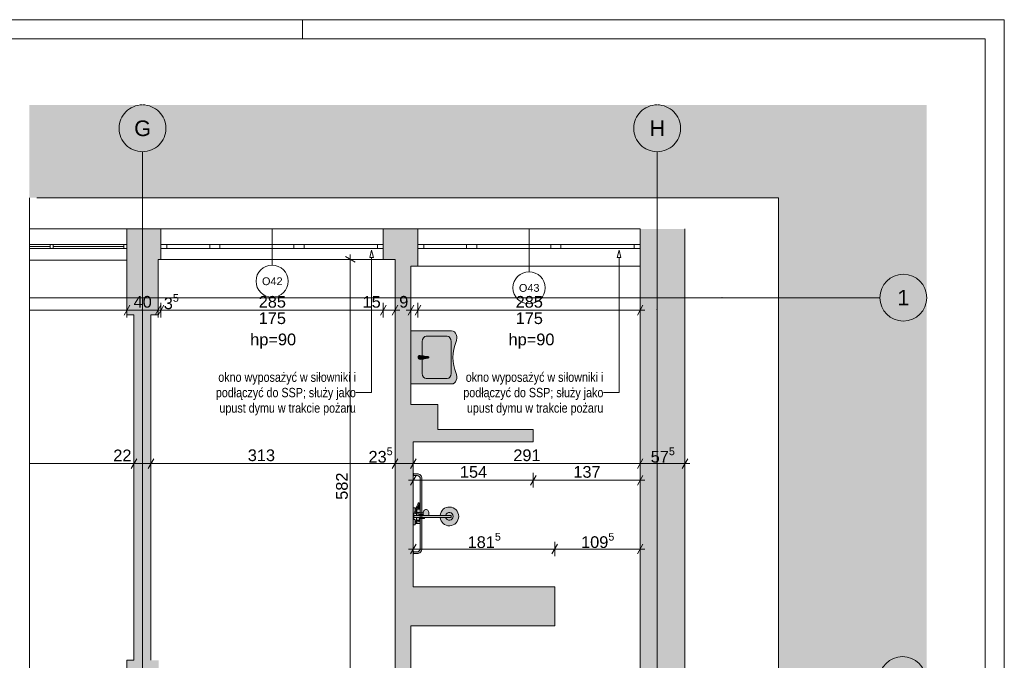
# Paper-space layout 'A-38 RZUT - PIĘTRO 8' of a CAD drawing. Header units: millimetres. Extents: x 0 to 800, y 0 to 500.
# Tile 22 of 22: x 547 to 800, y 336 to 500. Entities that reach past the tile are written whole.
import ezdxf
from ezdxf.xclip import XClip

# ---------------------------------------------------------------- set-up
doc = ezdxf.new("R2010")
doc.units = ezdxf.units.MM
doc.header["$MEASUREMENT"] = 0
doc.header["$XCLIPFRAME"] = 0
doc.linetypes.add('DASHDOTX2', pattern=[1000, 500, -250, 0, -250])
doc.linetypes.add('PRZERYWANA_DU_A', pattern=[550, 350, -200])
for name, color, linetype, lineweight in [('0_Nr_pióra__2', 8, 'Continuous', 13), ('A_Arkusz_Nr_pióra__1', 7, 'Continuous', 20), ('A_sanitarne_Nr_pióra__2', 8, 'Continuous', 13), ('A_wymiary_Nr_pióra__1', 7, 'Continuous', 20), ('A_wymiary_Nr_pióra__2', 8, 'Continuous', 13), ('A_ściany_Nr_pióra__1', 7, 'Continuous', 20), ('Okna Archicada_Nr_pióra__3', 252, 'Continuous', 13), ('Znaczniki okien Archicada_Nr_pióra__3', 252, 'Continuous', 13)]:
    doc.layers.add(name, color=color, linetype=linetype, lineweight=lineweight)
for name, color, linetype, lineweight, true_color in [('A_Arkusz_Nr_pióra__237', 7, 'Continuous', 5, 0x343434), ('A_opis_Nr_pióra__255', 7, 'Continuous', 15, 0x242424), ('A_opis_Nr_pióra__8', 7, 'Continuous', 13, 0x4c4c4c), ('A_osie_Nr_pióra__16', 7, 'Continuous', 5, 0x0f0f0f), ('A_osie_Nr_pióra__76', 7, 'Continuous', 5, 0x2d2d2d), ('A_ściany_Nr_pióra__19', 7, 'Continuous', 5, 0x191919), ('Okna Archicada_Nr_pióra__19', 7, 'Continuous', 5, 0x191919)]:
    doc.layers.add(name, color=color, linetype=linetype, lineweight=lineweight, true_color=true_color)
for name, color, linetype in [('A_podrys', 7, 'Continuous'), ('A_sanitarne', 7, 'Continuous'), ('A_ściany', 7, 'Continuous')]:
    doc.layers.add(name, color=color, linetype=linetype)
doc.styles.add('STYL_AUTOMATYCZNY_1', font='arial.ttf')
doc.styles.add('STYL_AUTOMATYCZNY_2', font='ARIALN.TTF')
doc.styles.add('STYL_AUTOMATYCZNY_5', font='arial.ttf')

# ---------------------------------------------------------------- blocks, each defined once
blk = doc.blocks.new('Rysunek_2_2', base_point=(-3499.63, -631.4))
at = {"linetype": 'Continuous', "lineweight": 0, "true_color": 0x484848}
blk.add_hatch(color=251, dxfattribs=at).paths.add_polyline_path([(780.1, 478.17), (549.97, 478.17), (549.97, 454.37), (742.1, 454.37), (742.1, 136.75), (549.97, 136.75), (549.97, 126.75), (780.1, 126.75)])
at = {"layer": 'A_sanitarne', "linetype": 'Continuous', "lineweight": 0, "true_color": 0xfdfdfd}
for points in [[(659.39, 417.45), (659.5, 417.74), (659.57, 418.04), (659.61, 418.36), (659.59, 418.68), (659.54, 419), (659.44, 419.29), (659.31, 419.56), (659.14, 419.8), (658.95, 419.98), (658.73, 420.12), (658.5, 420.21), (658.26, 420.24), (647.82, 420.24), (647.82, 413.44), (658.6, 413.44), (658.69, 414.85), (658.96, 416.21), (659.41, 417.49)], [(659.39, 409.43), (659.42, 409.36), (658.97, 410.64), (658.69, 412.01), (658.6, 413.42), (647.82, 413.44), (647.82, 406.64), (658.26, 406.64), (658.5, 406.67), (658.73, 406.75), (658.95, 406.89), (659.14, 407.08), (659.31, 407.31), (659.44, 407.58), (659.54, 407.88), (659.59, 408.19), (659.61, 408.51), (659.57, 408.83), (659.5, 409.14)], [(650.14, 412.94), (650.98, 413.02, 0.12102), (651.17, 413.08), (652.23, 413.22, 0.882566), (652.23, 413.66), (651.17, 413.79, 0.12102), (650.98, 413.86), (650.14, 413.94, 1)], [(648.4, 382.99), (648.5, 382.99), (648.5, 383.79), (648.4, 383.79)], [(648.5, 363.19), (649.4, 363.19, 0.414214), (650.6, 364.39), (650.6, 382.39, 0.414214), (649.4, 383.59), (648.5, 383.59), (648.5, 383.19), (649.4, 383.19, -0.414214), (650.2, 382.39), (650.2, 364.39, -0.414214), (649.4, 363.59), (648.5, 363.59)], [(648.4, 362.99), (648.5, 362.99), (648.5, 363.79), (648.4, 363.79)]]:
    blk.add_hatch(color=7, dxfattribs=at).paths.add_polyline_path(points)
h = blk.add_hatch(color=7, dxfattribs=at)
h.paths.add_polyline_path([(655.27, 372.45, 19.949874), (655.27, 372.93), (652.34, 372.93), (652.4, 373.17), (652.42, 373.43), (652.4, 373.69), (652.34, 373.93), (652.25, 374.14), (652.13, 374.3), (651.99, 374.4), (651.84, 374.43), (651.63, 374.43), (651.57, 374.42), (651.42, 374.39), (651.37, 374.36), (651.23, 374.26), (651.2, 374.22), (651.09, 374.08), (651, 373.89), (650.98, 373.78), (650.95, 373.65), (650.58, 373.64), (650.16, 373.64), (650.16, 374.55), (649.93, 374.55), (649.93, 376.07, 0.853753), (649.68, 376.11), (649.59, 375.85), (649.43, 375.47), (649.12, 374.94), (648.99, 374.55), (648.92, 374.55), (648.92, 374.87), (648.4, 374.87), (648.4, 373.51), (648.86, 373.51), (648.87, 373.5), (648.88, 373.48), (648.9, 373.46), (648.92, 373.45), (649.28, 373.3), (649.28, 372.93), (648.56, 372.93), (648.56, 373.49), (648.4, 373.49), (648.4, 371.89), (648.56, 371.89), (648.56, 372.45), (649.28, 372.45), (649.28, 371.69), (649.36, 371.69), (649.36, 371.47), (649.2, 371.47), (649.2, 371.55), (648.92, 371.55), (648.92, 371.87), (648.4, 371.87), (648.4, 370.51), (648.92, 370.51), (648.92, 370.83), (649.2, 370.83), (649.2, 370.91), (649.36, 370.91), (649.36, 370.83), (650.16, 370.83), (650.16, 372.19), (651.3, 372.19), (651.3, 372.2), (651.3, 372.23), (651.3, 372.28), (651.3, 372.35), (651.3, 372.43), (651.3, 372.45)])
h.paths.add_polyline_path([(649.28, 373.69), (649.28, 373.58), (649.1, 373.65), (649.07, 373.83), (649.2, 373.83), (649.2, 373.91), (649.36, 373.91), (649.36, 373.69)], flags=0)
h.paths.add_polyline_path([(649.36, 374.47), (649.23, 374.47), (649.36, 374.83), (649.66, 375.35), (649.67, 375.38), (649.67, 374.55), (649.36, 374.55)], flags=0)
at = {"layer": 'A_ściany', "linetype": 'Continuous', "lineweight": 0, "true_color": 0x000000}
for points in [[(574.96, 446.37), (574.96, 438.37), (582.96, 438.37), (582.96, 446.37)], [(582.96, 438.57), (583.7, 438.57), (583.7, 446.37), (582.96, 446.37)], [(640.7, 446.37), (640.7, 438.57), (643.74, 438.57), (643.74, 446.37)], [(643.74, 436.87), (649.6, 436.87), (649.6, 446.37), (643.74, 446.37)], [(706.6, 446.37), (706.6, 308.25), (718.1, 308.25), (718.1, 446.37)], [(582.96, 424.39), (582.96, 438.37), (574.96, 438.37), (574.96, 424.39)], [(647.82, 401.37), (647.82, 436.87), (643.74, 436.87), (643.74, 401.37)], [(581.14, 335.81), (581.14, 424.39), (576.76, 424.39), (576.76, 335.81)], [(654.72, 391.83), (654.72, 401.37), (643.74, 401.37), (643.74, 391.83)], [(654.72, 391.83), (679.2, 391.83), (679.2, 394.93), (654.72, 394.93)], [(648.4, 354.65), (648.4, 391.83), (643.74, 391.83), (643.74, 344.65)], [(643.74, 344.65), (684.68, 344.65), (684.68, 354.65), (648.4, 354.65)], [(647.82, 322.17), (647.82, 344.65), (643.74, 344.65), (643.74, 322.17)], [(583.1, 327.55), (583.1, 335.81), (574.96, 335.81), (574.96, 327.55)]]:
    blk.add_hatch(color=18, dxfattribs=at).paths.add_polyline_path(points)
at = {"layer": '0_Nr_pióra__2', "color": 8, "linetype": 'PRZERYWANA_DU_A', "lineweight": 13, "ltscale": 2, "flags": 128}
for points in [[(549.97, 454.37), (549.97, 136.75)], [(549.97, 136.75), (742.1, 136.75), (742.1, 454.37), (549.97, 454.37)]]:
    blk.add_lwpolyline(points, dxfattribs=at)
at = {"layer": 'A_opis_Nr_pióra__255', "color": 250, "linetype": 'Continuous', "lineweight": 15, "ltscale": 2, "true_color": 0x242424}
for p, q in [((637.73, 440.89), (637.23, 439.03)), ((637.73, 440.89), (638.23, 439.03)), ((701.19, 440.89), (700.69, 439.03)), ((701.19, 440.89), (701.69, 439.03)), ((638.23, 439.03), (637.23, 439.03)), ((637.73, 439.03), (637.73, 404.41)), ((701.69, 439.03), (700.69, 439.03)), ((701.19, 439.03), (701.19, 404.41)), ((637.73, 404.41), (633.7, 404.41)), ((701.19, 404.41), (697.17, 404.41))]:
    blk.add_line(p, q, dxfattribs=at)
at = {"layer": 'A_osie_Nr_pióra__16', "color": 250, "linetype": 'DASHDOTX2', "lineweight": 5, "ltscale": 2, "true_color": 0x0f0f0f}
for p, q in [((578.96, 425.66), (578.96, 466.17)), ((710.96, 425.66), (710.96, 466.17)), ((727.6, 428.75), (549.97, 428.75)), ((727.6, 428.75), (768.1, 428.75)), ((578.96, 425.66), (578.96, 126.75)), ((710.96, 425.66), (710.96, 126.75))]:
    blk.add_line(p, q, dxfattribs=at)
for p in [(727.6, 428.75), (727.6, 428.75), (578.96, 425.66), (578.96, 425.66), (710.96, 425.66), (710.96, 425.66)]:
    blk.add_point(p, dxfattribs=at)
at = {"layer": 'A_osie_Nr_pióra__76', "color": 250, "linetype": 'Continuous', "lineweight": 5, "ltscale": 2, "true_color": 0x2d2d2d}
for centre in [(578.96, 472.17), (710.96, 472.17), (774.1, 428.75), (773.9, 330.75)]:
    blk.add_circle(centre, 6, dxfattribs=at)
at = {"layer": 'A_sanitarne_Nr_pióra__2', "color": 8, "linetype": 'Continuous', "lineweight": 13, "ltscale": 2}
for p, q in [((647.82, 406.64), (647.82, 420.24)), ((647.82, 420.24), (658.26, 420.24)), ((650.72, 409.36), (650.72, 417.52)), ((657.1, 418.88), (651.74, 418.88)), ((658.12, 409.36), (658.12, 417.52)), ((650.64, 413.71), (650.94, 413.71)), ((650.64, 413.17), (650.64, 413.71)), ((650.94, 413.17), (650.64, 413.17)), ((658.26, 406.64), (647.82, 406.64)), ((651.74, 408), (657.1, 408)), ((648.83, 373.92), (648.81, 373.83)), ((648.81, 373.83), (648.81, 373.81)), ((648.81, 373.81), (648.85, 373.55)), ((648.9, 374.31), (648.83, 373.92)), ((648.99, 374.55), (648.9, 374.31)), ((648.91, 374.33), (648.91, 374.33)), ((648.92, 374.36), (648.92, 374.55)), ((649.08, 373.86), (649.07, 373.83)), ((649.15, 374.24), (649.08, 373.86)), ((649.11, 374.01), (649.2, 374.01)), ((649.23, 374.47), (649.15, 374.24)), ((649.2, 374.37), (649.2, 374.38)), ((649.2, 374.01), (649.2, 374.37)), ((649.2, 374.37), (649.2, 374.37)), ((649.2, 373.91), (649.2, 374.01)), ((649.36, 374.47), (649.36, 373.91)), ((649.84, 375.76), (649.67, 375.38)), ((649.67, 374.55), (649.93, 374.55)), ((649.92, 376.03), (649.84, 375.76)), ((649.92, 376.03), (649.93, 376.07)), ((648.56, 372.45), (648.56, 372.93)), ((648.85, 373.55), (648.86, 373.52)), ((648.86, 373.52), (648.86, 373.51)), ((648.92, 370.83), (648.92, 371.55)), ((648.92, 371.37), (649.2, 371.37)), ((649.2, 370.91), (649.2, 371.47)), ((649.28, 373.58), (649.28, 373.3)), ((652.34, 372.93), (649.28, 372.93)), ((649.28, 372.45), (651.3, 372.45)), ((650, 373.69), (649.36, 373.69)), ((649.36, 371.69), (650, 371.69)), ((649.36, 370.91), (649.36, 371.47)), ((649.44, 373.69), (649.39, 373.69)), ((649.5, 373.69), (649.44, 373.69)), ((649.57, 373.69), (649.5, 373.69)), ((649.59, 373.48), (649.58, 373.43)), ((649.58, 373.43), (649.59, 373.38)), ((649.62, 373.53), (649.59, 373.48)), ((649.59, 373.38), (649.62, 373.33)), ((649.61, 373.49), (649.61, 373.53)), ((649.61, 373.53), (649.62, 373.53)), ((649.61, 373.37), (649.61, 373.49)), ((649.61, 373.33), (649.61, 373.37)), ((649.62, 373.33), (649.61, 373.33)), ((649.62, 373.53), (649.63, 373.56)), ((649.62, 373.53), (649.62, 373.53)), ((649.62, 373.33), (649.62, 373.33)), ((649.63, 373.3), (649.62, 373.33)), ((649.63, 373.56), (649.65, 373.59)), ((649.65, 373.27), (649.63, 373.3)), ((649.65, 373.59), (649.67, 373.61)), ((649.67, 373.25), (649.65, 373.27)), ((649.67, 373.61), (649.7, 373.63)), ((649.7, 373.24), (649.67, 373.25)), ((649.7, 373.63), (649.74, 373.63)), ((649.74, 373.23), (649.7, 373.24)), ((650.16, 373.64), (649.74, 373.63)), ((650.58, 373.22), (649.74, 373.23)), ((650, 373.69), (650, 373.63)), ((650, 373.23), (650, 372.93)), ((650, 371.69), (650, 372.45)), ((650.16, 373.23), (650.16, 372.93)), ((650.16, 373.19), (650.95, 373.19)), ((650.16, 372.19), (650.16, 372.45)), ((650.46, 373.19), (650.46, 372.93)), ((650.46, 372.19), (650.46, 372.45)), ((650.95, 373.21), (650.58, 373.22)), ((650.94, 373.61), (650.92, 373.43)), ((650.92, 373.43), (650.94, 373.25)), ((650.95, 373.65), (650.94, 373.61)), ((650.94, 373.25), (650.98, 373.08)), ((650.97, 372.93), (650.97, 372.93)), ((650.98, 373.08), (651, 372.97)), ((651, 372.97), (651.02, 372.93)), ((651.25, 372.93), (651.25, 372.93)), ((655.27, 372.93), (658.1, 372.93)), ((655.27, 372.45), (658.1, 372.45)), ((658.1, 372.45), (658.1, 372.93)), ((648.92, 371.01), (649.2, 371.01))]:
    blk.add_line(p, q, dxfattribs=at)
at = {"layer": 'A_sanitarne_Nr_pióra__2', "color": 8, "linetype": 'Continuous', "lineweight": 13, "ltscale": 2, "flags": 128}
for points in [[(650.14, 412.94), (650.98, 413.02, 0.12102), (651.17, 413.08), (652.23, 413.22, 0.882566), (652.23, 413.66), (651.17, 413.79, 0.12102), (650.98, 413.86), (650.14, 413.94, 1)], [(648.5, 363.19), (649.4, 363.19, 0.414214), (650.6, 364.39), (650.6, 382.39, 0.414214), (649.4, 383.59), (648.5, 383.59), (648.5, 383.19), (649.4, 383.19, -0.414214), (650.2, 382.39), (650.2, 364.39, -0.414214), (649.4, 363.59), (648.5, 363.59)], [(655.27, 372.45, 19.949874), (655.27, 372.93), (652.34, 372.93), (652.4, 373.17), (652.42, 373.43), (652.4, 373.69), (652.34, 373.93), (652.25, 374.14), (652.13, 374.3), (651.99, 374.4), (651.84, 374.43), (651.63, 374.43), (651.57, 374.42), (651.42, 374.39), (651.37, 374.36), (651.23, 374.26), (651.2, 374.22), (651.09, 374.08), (651, 373.89), (650.98, 373.78), (650.95, 373.65), (650.58, 373.64), (650.16, 373.64), (650.16, 374.55), (649.93, 374.55), (649.93, 376.07, 0.853753), (649.68, 376.11), (649.59, 375.85), (649.43, 375.47), (649.12, 374.94), (648.99, 374.55), (648.92, 374.55), (648.92, 374.87), (648.4, 374.87), (648.4, 373.51), (648.86, 373.51), (648.87, 373.5), (648.88, 373.48), (648.9, 373.46), (648.92, 373.45), (649.28, 373.3), (649.28, 372.93), (648.56, 372.93), (648.56, 373.49), (648.4, 373.49), (648.4, 371.89), (648.56, 371.89), (648.56, 372.45), (649.28, 372.45), (649.28, 371.69), (649.36, 371.69), (649.36, 371.47), (649.2, 371.47), (649.2, 371.55), (648.92, 371.55), (648.92, 371.87), (648.4, 371.87), (648.4, 370.51), (648.92, 370.51), (648.92, 370.83), (649.2, 370.83), (649.2, 370.91), (649.36, 370.91), (649.36, 370.83), (650.16, 370.83), (650.16, 372.19), (651.3, 372.19), (651.3, 372.2), (651.3, 372.23), (651.3, 372.28), (651.3, 372.35), (651.3, 372.43), (651.3, 372.45)]]:
    blk.add_lwpolyline(points, format="xyb", close=True, dxfattribs=at)
for points in [[(648.4, 382.99), (648.5, 382.99), (648.5, 383.79), (648.4, 383.79)], [(649.28, 373.69), (649.28, 373.58), (649.1, 373.65), (649.07, 373.83), (649.2, 373.83), (649.2, 373.91), (649.36, 373.91), (649.36, 373.69)], [(649.36, 374.47), (649.23, 374.47), (649.36, 374.83), (649.66, 375.35), (649.67, 375.38), (649.67, 374.55), (649.36, 374.55)], [(648.4, 362.99), (648.5, 362.99), (648.5, 363.79), (648.4, 363.79)]]:
    blk.add_lwpolyline(points, close=True, dxfattribs=at)
at = {"layer": 'A_sanitarne_Nr_pióra__2', "color": 8, "linetype": 'Continuous', "lineweight": 13, "ltscale": 2}
for centre, radius, start, end in [((650.94, 413.44), 0.272, 270, 90), ((650.94, 413.44), 0.422, 302.771, 57.229), ((649.8, 371.6), 0.18, 150, 30), ((657.66, 372.69), 1, 193.8865, 166.1135)]:
    blk.add_arc(centre, radius, start, end, dxfattribs=at)
for centre, major_axis, start_param, end_param in [((658.26, 418.43), (0, 1.8), 4.135517, 6.283185), ((651.76, 417.49), (0, 1.39), 0.021486, 1.549311), ((657.08, 417.49), (0, 1.39), 4.733875, 6.2617), ((664.65, 413.44), (0, 8.11), 1.046808, 2.098245), ((651.76, 409.39), (0, 1.39), 1.592282, 3.120107), ((657.08, 409.39), (0, 1.39), 3.163078, 4.690903), ((658.26, 408.44), (0, 1.8), 3.141593, 5.289261)]:
    blk.add_ellipse(centre, major_axis=major_axis, ratio=0.746013, start_param=start_param, end_param=end_param, dxfattribs=at)
at = {"layer": 'A_wymiary_Nr_pióra__1', "color": 7, "linetype": 'Continuous', "lineweight": 20, "ltscale": 2}
for p, q in [((633.5, 437.85), (631, 439.29)), ((575.69, 426.8), (574.24, 424.3)), ((583.69, 426.8), (582.24, 424.3)), ((584.43, 426.8), (582.98, 424.3)), ((641.43, 426.8), (639.98, 424.3)), ((643.02, 424.3), (644.47, 426.8)), ((648.54, 426.8), (647.1, 424.3)), ((650.32, 426.8), (648.88, 424.3)), ((705.88, 424.3), (707.32, 426.8)), ((577.49, 387.47), (576.04, 384.97)), ((581.86, 387.47), (580.42, 384.97)), ((644.47, 387.47), (643.02, 384.97)), ((649.12, 387.47), (647.68, 384.97)), ((707.32, 387.47), (705.88, 384.97)), ((717.38, 384.97), (718.82, 387.47)), ((649.12, 383.21), (647.68, 380.71)), ((679.92, 383.21), (678.48, 380.71)), ((705.88, 380.71), (707.32, 383.21)), ((649.12, 365.58), (647.68, 363.08)), ((685.4, 365.58), (683.96, 363.08)), ((705.88, 363.08), (707.32, 365.58))]:
    blk.add_line(p, q, dxfattribs=at)
at = {"layer": 'A_wymiary_Nr_pióra__2', "color": 8, "linetype": 'Continuous', "lineweight": 13, "ltscale": 2}
for p, q in [((632.25, 438.57), (632.25, 439.79)), ((634.12, 438.57), (630.37, 438.57)), ((632.25, 322.17), (632.25, 438.57)), ((574.96, 423.68), (574.96, 427.43)), ((582.96, 423.68), (582.96, 427.43)), ((583.7, 423.68), (583.7, 427.43)), ((640.7, 423.68), (640.7, 427.43)), ((643.74, 423.68), (643.74, 427.43)), ((647.82, 423.68), (647.82, 427.43)), ((649.6, 423.68), (649.6, 427.43)), ((706.6, 423.68), (706.6, 427.43)), ((549.97, 425.55), (574.96, 425.55)), ((574.96, 425.55), (582.96, 425.55)), ((582.96, 425.55), (583.7, 425.55)), ((583.7, 425.55), (640.7, 425.55)), ((640.7, 425.55), (643.74, 425.55)), ((643.74, 425.55), (644.97, 425.55)), ((646.6, 425.55), (647.82, 425.55)), ((647.82, 425.55), (649.6, 425.55)), ((649.6, 425.55), (706.6, 425.55)), ((706.6, 425.55), (707.82, 425.55)), ((576.76, 384.35), (576.76, 388.1)), ((581.14, 384.35), (581.14, 388.1)), ((643.74, 384.35), (643.74, 388.1)), ((648.4, 384.35), (648.4, 388.1)), ((706.6, 384.35), (706.6, 388.1)), ((718.1, 384.35), (718.1, 388.1)), ((549.97, 386.22), (576.76, 386.22)), ((576.76, 386.22), (581.14, 386.22)), ((581.14, 386.22), (643.74, 386.22)), ((643.74, 386.22), (648.4, 386.22)), ((648.4, 386.22), (706.6, 386.22)), ((706.6, 386.22), (718.1, 386.22)), ((718.1, 386.22), (719.32, 386.22)), ((647.18, 381.96), (648.4, 381.96)), ((648.4, 380.09), (648.4, 383.84)), ((648.4, 381.96), (679.2, 381.96)), ((679.2, 380.09), (679.2, 383.84)), ((679.2, 381.96), (706.6, 381.96)), ((706.6, 380.09), (706.6, 383.84)), ((706.6, 381.96), (707.82, 381.96)), ((648.4, 362.46), (648.4, 366.21)), ((684.68, 362.46), (684.68, 366.21)), ((706.6, 362.46), (706.6, 366.21)), ((647.18, 364.33), (648.4, 364.33)), ((648.4, 364.33), (684.68, 364.33)), ((684.68, 364.33), (706.6, 364.33)), ((706.6, 364.33), (707.82, 364.33))]:
    blk.add_line(p, q, dxfattribs=at)
at = {"layer": 'A_ściany_Nr_pióra__1', "color": 7, "linetype": 'Continuous', "lineweight": 20, "ltscale": 2}
for p, q in [((574.96, 438.37), (574.96, 446.37)), ((583.7, 446.37), (583.7, 442.37)), ((640.7, 446.37), (640.7, 442.37)), ((649.6, 446.37), (649.6, 442.37)), ((706.6, 446.37), (706.6, 442.37)), ((583.7, 442.37), (583.7, 441.37)), ((640.7, 442.37), (640.7, 441.37)), ((649.6, 442.37), (649.6, 441.37)), ((706.6, 442.37), (706.6, 441.37)), ((583.7, 441.37), (583.7, 438.57)), ((640.7, 441.37), (640.7, 438.57)), ((649.6, 441.37), (649.6, 436.87)), ((706.6, 441.37), (706.6, 436.87))]:
    blk.add_line(p, q, dxfattribs=at)
at = {"layer": 'A_ściany_Nr_pióra__1', "color": 7, "linetype": 'Continuous', "lineweight": 20, "ltscale": 2, "flags": 128}
for points in [[(582.96, 446.37), (574.96, 446.37)], [(583.7, 446.37), (582.96, 446.37)], [(643.74, 446.37), (640.7, 446.37)], [(649.6, 446.37), (643.74, 446.37)], [(706.6, 446.37), (706.6, 308.25)], [(706.6, 446.37), (706.6, 308.25)], [(718.1, 308.25), (718.1, 446.37)], [(718.1, 308.25), (718.1, 446.37)], [(574.96, 438.37), (574.96, 424.39)], [(582.96, 438.37), (582.96, 438.57)], [(582.96, 438.57), (583.7, 438.57)], [(582.96, 424.39), (582.96, 438.37)], [(640.7, 438.57), (643.74, 438.57)], [(643.74, 438.57), (643.74, 436.87)], [(643.74, 436.87), (643.74, 401.37)], [(647.82, 401.37), (647.82, 436.87)], [(647.82, 436.87), (649.6, 436.87)], [(574.96, 424.39), (576.76, 424.39)], [(576.76, 424.39), (576.76, 335.81)], [(581.14, 424.39), (582.96, 424.39)], [(581.14, 335.81), (581.14, 424.39)], [(643.74, 401.37), (643.74, 391.83)], [(654.72, 401.37), (647.82, 401.37)], [(654.72, 394.93), (654.72, 401.37)], [(679.2, 394.93), (654.72, 394.93)], [(679.2, 391.83), (679.2, 394.93)], [(643.74, 391.83), (643.74, 344.65)], [(648.4, 391.83), (654.72, 391.83)], [(648.4, 354.65), (648.4, 391.83)], [(654.72, 391.83), (679.2, 391.83)], [(684.68, 354.65), (648.4, 354.65)], [(684.68, 344.65), (684.68, 354.65)], [(643.74, 344.65), (643.74, 322.17)], [(647.82, 322.17), (647.82, 344.65)], [(647.82, 344.65), (684.68, 344.65)], [(576.76, 335.81), (574.96, 335.81)], [(574.96, 335.81), (574.96, 327.55)]]:
    blk.add_lwpolyline(points, dxfattribs=at)
at = {"layer": 'A_ściany_Nr_pióra__19', "color": 250, "linetype": 'Continuous', "lineweight": 5, "ltscale": 2, "true_color": 0x191919}
for p, q in [((574.96, 446.37), (549.97, 446.37)), ((549.97, 438.37), (574.96, 438.37))]:
    blk.add_line(p, q, dxfattribs=at)
at = {"layer": 'Okna Archicada_Nr_pióra__19', "color": 250, "linetype": 'Continuous', "lineweight": 5, "ltscale": 2, "true_color": 0x191919}
for p, q in [((549.97, 442.37), (574.96, 442.37)), ((555.27, 442.37), (555.27, 441.37)), ((556.07, 442.37), (556.07, 441.37)), ((574.16, 442.37), (574.16, 441.37)), ((574.96, 442.37), (574.96, 441.37)), ((555.27, 441.87), (549.97, 441.87)), ((574.96, 441.37), (549.97, 441.37)), ((574.16, 441.87), (556.07, 441.87))]:
    blk.add_line(p, q, dxfattribs=at)
at = {"layer": 'Okna Archicada_Nr_pióra__3', "color": 252, "linetype": 'Continuous', "lineweight": 13, "ltscale": 2}
for p, q in [((583.7, 446.37), (640.7, 446.37)), ((583.7, 446.37), (583.7, 442.37)), ((640.7, 446.37), (640.7, 442.37)), ((649.6, 446.37), (706.6, 446.37)), ((649.6, 446.37), (649.6, 442.37)), ((706.6, 446.37), (706.6, 442.37)), ((583.7, 442.37), (585.2, 442.37)), ((583.7, 442.37), (583.7, 441.37)), ((583.7, 442.37), (583.7, 441.37)), ((585.2, 442.37), (585.2, 441.37)), ((585.2, 442.37), (596.2, 442.37)), ((596.2, 441.37), (596.2, 442.37)), ((596.2, 442.37), (597.5, 442.37)), ((597.5, 442.37), (598.8, 442.37)), ((598.8, 442.37), (598.8, 441.37)), ((598.8, 442.37), (617.8, 442.37)), ((617.8, 441.37), (617.8, 442.37)), ((617.8, 442.37), (619.1, 442.37)), ((619.1, 442.37), (620.4, 442.37)), ((620.4, 442.37), (620.4, 441.37)), ((620.4, 442.37), (639.2, 442.37)), ((639.2, 441.37), (639.2, 442.37)), ((639.2, 442.37), (640.7, 442.37)), ((640.7, 442.37), (640.7, 441.37)), ((640.7, 442.37), (640.7, 441.37)), ((649.6, 442.37), (651.1, 442.37)), ((649.6, 442.37), (649.6, 441.37)), ((649.6, 442.37), (649.6, 441.37)), ((651.1, 442.37), (651.1, 441.37)), ((651.1, 442.37), (662.1, 442.37)), ((662.1, 441.37), (662.1, 442.37)), ((662.1, 442.37), (663.4, 442.37)), ((663.4, 442.37), (664.7, 442.37)), ((664.7, 442.37), (664.7, 441.37)), ((664.7, 442.37), (683.7, 442.37)), ((683.7, 441.37), (683.7, 442.37)), ((683.7, 442.37), (685, 442.37)), ((685, 442.37), (686.3, 442.37)), ((686.3, 442.37), (686.3, 441.37)), ((686.3, 442.37), (705.1, 442.37)), ((705.1, 441.37), (705.1, 442.37)), ((705.1, 442.37), (706.6, 442.37)), ((706.6, 442.37), (706.6, 441.37)), ((706.6, 442.37), (706.6, 441.37)), ((585.2, 441.37), (583.7, 441.37)), ((583.7, 441.37), (583.7, 438.57)), ((596.2, 441.37), (585.2, 441.37)), ((597.5, 441.37), (596.2, 441.37)), ((598.8, 441.37), (597.5, 441.37)), ((617.8, 441.37), (598.8, 441.37)), ((619.1, 441.37), (617.8, 441.37)), ((620.4, 441.37), (619.1, 441.37)), ((639.2, 441.37), (620.4, 441.37)), ((640.7, 441.37), (639.2, 441.37)), ((640.7, 441.37), (640.7, 438.57)), ((651.1, 441.37), (649.6, 441.37)), ((649.6, 441.37), (649.6, 436.87)), ((662.1, 441.37), (651.1, 441.37)), ((663.4, 441.37), (662.1, 441.37)), ((664.7, 441.37), (663.4, 441.37)), ((683.7, 441.37), (664.7, 441.37)), ((685, 441.37), (683.7, 441.37)), ((686.3, 441.37), (685, 441.37)), ((705.1, 441.37), (686.3, 441.37)), ((706.6, 441.37), (705.1, 441.37)), ((706.6, 441.37), (706.6, 436.87)), ((583.7, 438.57), (640.7, 438.57)), ((649.6, 436.87), (706.6, 436.87))]:
    blk.add_line(p, q, dxfattribs=at)
at = {"layer": 'Znaczniki okien Archicada_Nr_pióra__3', "color": 252, "linetype": 'Continuous', "lineweight": 13, "ltscale": 2}
for p, q in [((612.2, 437.09), (612.2, 446.37)), ((678.1, 435.39), (678.1, 446.37))]:
    blk.add_line(p, q, dxfattribs=at)
for centre, start, end in [((612.2, 432.97), 0, 180), ((678.1, 431.27), 0, 180), ((612.2, 432.97), 180, 0), ((678.1, 431.27), 180, 0)]:
    blk.add_arc(centre, 4.12, start, end, dxfattribs=at)
at = {"layer": 'A_opis_Nr_pióra__8', "color": 251, "linetype": 'Continuous', "lineweight": 13, "true_color": 0x4c4c4c, "char_height": 2.4, "width": 36.3149, "attachment_point": 6, "line_spacing_factor": 0.987309, "style": 'STYL_AUTOMATYCZNY_2'}
for insert in [(633.7, 404.07), (697.17, 404.07)]:
    blk.add_mtext('\\A1;{\\pqr;\\fArial Narrow|b0|i0|c238|p0;\\W1.000000;okno wyposażyć w siłowniki i podłączyć do SSP; służy jako upust dymu w trakcie pożaru}', dxfattribs=dict(at, insert=insert))
at = {"layer": 'A_osie_Nr_pióra__76', "color": 250, "linetype": 'Continuous', "lineweight": 5, "true_color": 0x2d2d2d, "char_height": 4, "attachment_point": 1, "style": 'STYL_AUTOMATYCZNY_1'}
for s, insert in [('\\A1;{\\pql;\\pt0;\\fArial|b0|i0|c238|p0;\\W1.000000;G}', (576.83, 474.17)), ('\\A1;{\\pql;\\pt0;\\fArial|b0|i0|c238|p0;\\W1.000000;H}', (708.98, 474.17)), ('\\A1;{\\pql;\\pt0;\\fArial|b0|i0|c238|p0;\\W1.000000;1}', (772.57, 430.75))]:
    blk.add_mtext(s, dxfattribs=dict(at, insert=insert))
at = {"layer": 'A_wymiary_Nr_pióra__1', "color": 7, "linetype": 'Continuous', "lineweight": 20, "char_height": 3}
for s, insert, attachment_point, style in [('\\A1;{\\pql;\\fArial|b0|i0|c238|p0;\\W1.000000;3\\fArial|b0|i0|c238|p0;\\W1.000000;\\A1{\\H.66x;\\S5^  ;}}', (584.43, 424.94), 7, 'STYL_AUTOMATYCZNY_1'), ('\\A1;{\\pqc;\\fArial|b0|i0|c238|p0;\\W1.000000;hp=90}', (612.48, 419.55), 2, 'STYL_AUTOMATYCZNY_5'), ('\\A1;{\\pqc;\\fArial|b0|i0|c238|p0;\\W1.000000;hp=90}', (678.74, 419.55), 2, 'STYL_AUTOMATYCZNY_5'), ('\\A1;{\\pql;\\fArial|b0|i0|c238|p0;\\W1.000000;23\\fArial|b0|i0|c238|p0;\\W1.000000;\\A1{\\H.66x;\\S5^  ;}}', (636.93, 385.6), 7, 'STYL_AUTOMATYCZNY_1'), ('\\A1;{\\pql;\\fArial|b0|i0|c238|p0;\\W1.000000;57\\fArial|b0|i0|c238|p0;\\W1.000000;\\A1{\\H.66x;\\S5^  ;}}', (709.31, 385.61), 7, 'STYL_AUTOMATYCZNY_1'), ('\\A1;{\\pql;\\fArial|b0|i0|c238|p0;\\W1.000000;181\\fArial|b0|i0|c238|p0;\\W1.000000;\\A1{\\H.66x;\\S5^  ;}}', (662.35, 363.72), 7, 'STYL_AUTOMATYCZNY_1'), ('\\A1;{\\pql;\\fArial|b0|i0|c238|p0;\\W1.000000;109\\fArial|b0|i0|c238|p0;\\W1.000000;\\A1{\\H.66x;\\S5^  ;}}', (691.45, 363.72), 7, 'STYL_AUTOMATYCZNY_1')]:
    blk.add_mtext(s, dxfattribs=dict(at, insert=insert, attachment_point=attachment_point, style=style))
at = {"layer": 'A_wymiary_Nr_pióra__1', "color": 7, "linetype": 'Continuous', "lineweight": 20, "char_height": 3, "attachment_point": 7, "style": 'STYL_AUTOMATYCZNY_5'}
for s, insert, width in [('\\A1;{\\pql;\\fArial|b0|i0|c238|p0;\\W1.000000;40}', (576.68, 426.15), 4.5763), ('\\A1;{\\pql;\\fArial|b0|i0|c238|p0;\\W1.000000;285}', (608.77, 426.15), 6.8645), ('\\A1;{\\pql;\\fArial|b0|i0|c238|p0;\\W1.000000;15}', (635.41, 426.15), 4.5763), ('\\A1;{\\pql;\\fArial|b0|i0|c238|p0;\\W1.000000;9}', (644.81, 426.15), 2.2882), ('\\A1;{\\pql;\\fArial|b0|i0|c238|p0;\\W1.000000;285}', (674.67, 426.15), 6.8645), ('\\A1;{\\pql;\\fArial|b0|i0|c238|p0;\\W1.000000;175}', (608.77, 421.95), 6.8645), ('\\A1;{\\pql;\\fArial|b0|i0|c238|p0;\\W1.000000;175}', (674.67, 421.95), 6.8645), ('\\A1;{\\pql;\\fArial|b0|i0|c238|p0;\\W1.000000;22}', (571.47, 386.82), 4.5763), ('\\A1;{\\pql;\\fArial|b0|i0|c238|p0;\\W1.000000;313}', (605.97, 386.82), 6.8645), ('\\A1;{\\pql;\\fArial|b0|i0|c238|p0;\\W1.000000;291}', (674.07, 386.82), 6.8645), ('\\A1;{\\pql;\\fArial|b0|i0|c238|p0;\\W1.000000;154}', (660.37, 382.56), 6.8645), ('\\A1;{\\pql;\\fArial|b0|i0|c238|p0;\\W1.000000;137}', (689.47, 382.56), 6.8645)]:
    blk.add_mtext(s, dxfattribs=dict(at, insert=insert, width=width))
at = {"layer": 'A_wymiary_Nr_pióra__1', "color": 7, "linetype": 'Continuous', "lineweight": 20, "insert": (631.65, 376.94), "char_height": 3, "width": 6.8645, "attachment_point": 7, "rotation": 90, "style": 'STYL_AUTOMATYCZNY_5'}
blk.add_mtext('\\A1;{\\pql;\\fArial|b0|i0|c238|p0;\\W1.000000;582}', dxfattribs=at)
at = {"layer": 'Znaczniki okien Archicada_Nr_pióra__3', "color": 252, "linetype": 'Continuous', "lineweight": 13, "char_height": 2, "attachment_point": 7, "style": 'STYL_AUTOMATYCZNY_1'}
for s, insert in [('\\A1;{\\pql;\\pt2;\\fArial|b0|i0|c238|p0;\\W1.000000;O42}', (609.61, 431.94)), ('\\A1;{\\pql;\\pt2;\\fArial|b0|i0|c238|p0;\\W1.000000;O43}', (675.51, 430.23))]:
    blk.add_mtext(s, dxfattribs=dict(at, insert=insert))

psp = doc.layouts.new('A-38 RZUT - PIĘTRO 8')

# ---------------------------------------------------------------- linework, layer by layer
at = {"layer": 'A_Arkusz_Nr_pióra__1', "color": 7, "linetype": 'Continuous', "lineweight": 20}
for q in [(29.9, 495.1), (795.1, 4.9)]:
    psp.add_line((795.1, 495.1), q, dxfattribs=at)
at = {"layer": 'A_Arkusz_Nr_pióra__1', "color": 7, "linetype": 'Continuous', "lineweight": 20, "flags": 128}
psp.add_lwpolyline([(0, 500), (800, 500), (800, 0), (0, 0)], close=True, dxfattribs=at)
at = {"layer": 'A_Arkusz_Nr_pióra__237', "color": 250, "linetype": 'Continuous', "lineweight": 5, "true_color": 0x343434}
psp.add_line((620, 495.1), (620, 500), dxfattribs=at)

# ---------------------------------------------------------------- block references
at = {"layer": 'A_podrys', "color": 37, "linetype": 'Continuous', "lineweight": 5, "true_color": 0x656532}
ref = psp.add_blockref('Rysunek_2_2', (-3499.63, -631.4), dxfattribs=at)
XClip(ref).set_block_clipping_path([(549.9695795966, 126.7487186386), (780.1, 478.1668323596)])

doc.saveas('drawing.dxf')
